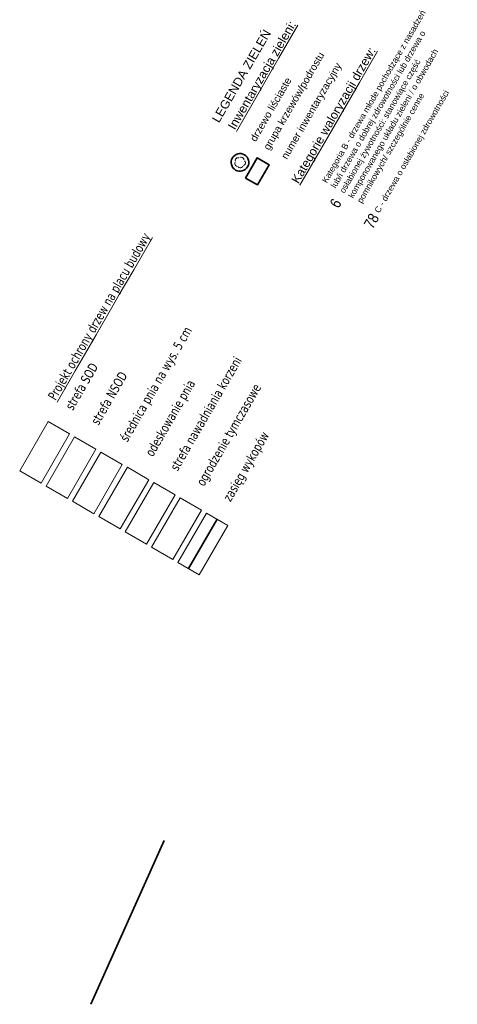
# Model space of a CAD drawing. Extents: x 5477758 to 5478353, y 5918276 to 5918502.
# Tile 126 of 127: x 5478028 to 5478088, y 5918276 to 5918411. Entities that reach past the tile are written whole.
import ezdxf

# ---------------------------------------------------------------- set-up
doc = ezdxf.new("R2010")
doc.units = 0
doc.header["$LTSCALE"] = 0.25
doc.layers.add('@WYMIARY', color=7, linetype='CONTINUOUS', lineweight=5, true_color=0x000000)
doc.layers.add('ZZ_legenda', color=7, linetype='CONTINUOUS', lineweight=13)
doc.layers.add('ZZ_zasięg-wykopów', color=34, linetype='FENCELINE2', lineweight=35)
doc.styles.add('GENERATED_STYLE_2', font='arial.ttf')
doc.styles.add('TAHOMA', font='TAHOMA.TTF', dxfattribs={"width": 0.85})
doc.styles.add('zielen', font='ARIALN.TTF', dxfattribs={"height": 2.5})
doc.linetypes.add('FENCELINE2', pattern='A,0.25,-0.1,[132,ltypeshp.shx,S=0.1,R=0,X=-0.1,Y=0],-0.1,1', length=1.45)

msp = doc.modelspace()

# ---------------------------------------------------------------- hatches: boundary and pattern name
at = {"layer": 'ZZ_legenda', "transparency": 33554671, "extrusion": (0.01838922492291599, 0.03176522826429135, 0.9993261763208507)}
msp.add_hatch(color=252, dxfattribs=at).paths.add_polyline_path([(-1775743.646041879, -7861287.303809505), (-1775743.633223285, -7861287.309632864), (-1775743.619233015, -7861287.311210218), (-1775743.605439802, -7861287.30838687), (-1775743.593194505, -7861287.301439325), (-1775743.583694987, -7861287.291047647), (-1775743.57787163, -7861287.278229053), (-1775743.576294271, -7861287.26423878), (-1775743.57911762, -7861287.25044557), (-1775743.586065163, -7861287.23820027), (-1775743.596456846, -7861287.228700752), (-1775743.609275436, -7861287.222877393), (-1775743.623265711, -7861287.221300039), (-1775743.637058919, -7861287.224123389), (-1775743.64930422, -7861287.231070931), (-1775743.658803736, -7861287.241462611), (-1775743.664627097, -7861287.254281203), (-1775743.666204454, -7861287.268271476), (-1775743.663381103, -7861287.282064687), (-1775743.656433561, -7861287.294309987)])
at = {"layer": 'ZZ_legenda', "lineweight": 13, "transparency": 33554641, "extrusion": (0.01838922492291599, 0.03176522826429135, 0.9993261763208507)}
h = msp.add_hatch(dxfattribs=at)
h.set_pattern_fill('ANSI31', color=61, scale=0.2500000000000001, angle=-90.00000001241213)
h.set_pattern_definition([(314.9999999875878, (-1775765.359125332, -7861313.819614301), (0.5612660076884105, 0.5612660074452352), [])])
h.paths.add_polyline_path([(-1775745.353257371, -7861285.789456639), (-1775745.353257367, -7861288.996734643), (-1775747.243057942, -7861288.99673464), (-1775747.243057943, -7861285.789456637)])

# ---------------------------------------------------------------- linework, layer by layer
at = {"layer": '@WYMIARY', "elevation": 10.18}
for points in [[(5478027.791258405, 5918349.285329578), (5478031.701714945, 5918356.040184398), (5478034.628467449, 5918354.345856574), (5478030.718010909, 5918347.591001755)], [(5478031.408091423, 5918347.191506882), (5478035.318547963, 5918353.946361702), (5478038.245300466, 5918352.252033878), (5478034.334843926, 5918345.497179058)], [(5478035.024924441, 5918345.097684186), (5478038.935380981, 5918351.852539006), (5478041.862133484, 5918350.158211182), (5478037.951676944, 5918343.403356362)], [(5478038.641757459, 5918343.003861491), (5478042.552213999, 5918349.75871631), (5478045.478966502, 5918348.064388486), (5478041.568509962, 5918341.309533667)], [(5478042.258590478, 5918340.910038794), (5478046.169047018, 5918347.664893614), (5478049.095799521, 5918345.97056579), (5478045.185342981, 5918339.215710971)], [(5478045.875423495, 5918338.816216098), (5478049.785880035, 5918345.571070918), (5478052.712632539, 5918343.876743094), (5478048.802175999, 5918337.121888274)], [(5478049.492256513, 5918336.722393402), (5478053.402713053, 5918343.477248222), (5478056.329465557, 5918341.782920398), (5478052.419009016, 5918335.028065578)]]:
    msp.add_lwpolyline(points, close=True, dxfattribs=at)
at = {"layer": 'ZZ_legenda', "color": 252, "transparency": 33554671, "extrusion": (0.01838922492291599, 0.03176522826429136, 0.9993261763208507)}
for p, q in [((5478057.280399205, 5918391.364007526, 11.46166187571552), (5478057.288122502, 5918391.493627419, 11.45739957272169)), ((5478057.317384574, 5918391.239506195, 11.46493876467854), (5478057.280399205, 5918391.364007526, 11.46166187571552)), ((5478057.288122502, 5918391.493627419, 11.45739957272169), (5478057.339626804, 5918391.612808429, 11.45266344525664)), ((5478057.394638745, 5918391.135067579, 11.46683691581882), (5478057.317384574, 5918391.239506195, 11.46493876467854)), ((5478057.352327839, 5918391.877872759, 11.44400421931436), (5478057.387162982, 5918392.002949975, 11.43938741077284)), ((5478057.362282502, 5918391.748394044, 11.44793673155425), (5478057.352327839, 5918391.877872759, 11.44400421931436)), ((5478057.387162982, 5918392.002949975, 11.43938741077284), (5478057.462607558, 5918392.108614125, 11.43464039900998)), ((5478057.462607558, 5918392.108614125, 11.43464039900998), (5478057.569605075, 5918392.182181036, 11.4303330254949)), ((5478057.569605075, 5918392.182181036, 11.4303330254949), (5478057.695313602, 5918392.214820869, 11.42698227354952)), ((5478057.695313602, 5918392.214820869, 11.42698227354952), (5478057.82464368, 5918392.202616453, 11.42499032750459)), ((5478057.960650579, 5918392.222899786, 11.42184284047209), (5478058.080751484, 5918392.272303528, 11.41806240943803)), ((5478058.080751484, 5918392.272303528, 11.41806240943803), (5478058.210530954, 5918392.27776568, 11.41550063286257)), ((5478058.210530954, 5918392.27776568, 11.41550063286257), (5478058.334412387, 5918392.238630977, 11.4144649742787)), ((5478058.334412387, 5918392.238630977, 11.4144649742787), (5478058.437526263, 5918392.159596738, 11.41507974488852)), ((5478058.437526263, 5918392.159596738, 11.41507974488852), (5478058.50749511, 5918392.05014892, 11.41727118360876)), ((5478058.602259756, 5918391.227183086, 11.44168668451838), (5478058.490497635, 5918391.161068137, 11.44584486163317)), ((5478058.50749511, 5918392.05014892, 11.41727118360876), (5478058.535921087, 5918391.923425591, 11.42077620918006)), ((5478058.597322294, 5918391.80037547, 11.42355767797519), (5478058.681503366, 5918391.701430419, 11.42515374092)), ((5478058.684724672, 5918391.327465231, 11.43698156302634), (5478058.602259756, 5918391.227183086, 11.44168668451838)), ((5478058.681503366, 5918391.701430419, 11.42515374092), (5478058.726876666, 5918391.579728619, 11.42818729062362)), ((5478058.727994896, 5918391.449878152, 11.43229422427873), (5478058.684724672, 5918391.327465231, 11.43698156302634)), ((5478058.726876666, 5918391.579728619, 11.42818729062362), (5478058.727994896, 5918391.449878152, 11.43229422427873)), ((5478057.502889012, 5918391.063227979, 11.46712847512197), (5478057.394638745, 5918391.135067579, 11.46683691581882)), ((5478057.629142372, 5918391.032609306, 11.46577847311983), (5478057.502889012, 5918391.063227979, 11.46712847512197)), ((5478057.848646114, 5918390.883233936, 11.46648738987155), (5478057.751146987, 5918390.969096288, 11.46555225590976)), ((5478057.969580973, 5918390.835764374, 11.4657708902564), (5478057.848646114, 5918390.883233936, 11.46648738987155)), ((5478058.099437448, 5918390.832385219, 11.46348873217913), (5478057.969580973, 5918390.835764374, 11.4657708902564)), ((5478058.222627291, 5918390.87350215, 11.45991486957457), (5478058.099437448, 5918390.832385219, 11.46348873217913)), ((5478058.32436494, 5918390.954180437, 11.45547823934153), (5478058.222627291, 5918390.87350215, 11.45991486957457)), ((5478058.392438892, 5918391.0647354, 11.45071139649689), (5478058.32436494, 5918390.954180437, 11.45547823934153))]:
    msp.add_line(p, q, dxfattribs=at)
at = {"layer": 'ZZ_legenda', "color": 61, "lineweight": 35, "transparency": 33554671, "extrusion": (0.01838922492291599, 0.03176522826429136, 0.9993261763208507), "elevation": 288747.734043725}
msp.add_lwpolyline([(-1775745.353257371, -7861285.789456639), (-1775745.353257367, -7861288.996734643), (-1775747.243057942, -7861288.99673464), (-1775747.243057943, -7861285.789456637)], close=True, dxfattribs=at)
at = {"layer": 'ZZ_legenda', "color": 84, "lineweight": 35, "transparency": 33554671, "extrusion": (0.01838922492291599, 0.03176522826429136, 0.9993261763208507)}
msp.add_circle((-1775743.625538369, -7861287.269738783, 288747.7340437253), 1.208978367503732, dxfattribs=at)
at = {"layer": 'ZZ_zasięg-wykopów', "ltscale": 0.05}
msp.add_line((5478054.866089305, 5918342.63008431, 10.18), (5478050.955632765, 5918335.87522949, 10.18), dxfattribs=at)
at = {"layer": 'ZZ_zasięg-wykopów'}
msp.add_line((5478047.613829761, 5918298.569416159, 0.06000000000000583), (5478037.53101833, 5918276.126076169, 0.06000000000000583), dxfattribs=at)

# ---------------------------------------------------------------- texts
at = {"layer": 'ZZ_legenda', "ltscale": 100, "width": 27.68321971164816, "attachment_point": 7, "rotation": 59.932998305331, "style": 'GENERATED_STYLE_2'}
for s, insert, char_height in [('\\pxt9;{\\LInwentaryzacja zieleni:}', (5478057.601486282, 5918395.752139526, 10.18), 1.2), ('Kategoria B - drzewa młode pochodzące z nasadzeń lub/i drzewa o dobrej zdrowotności lub drzewa o osłabionej żywotności: stanowiące część komponowanego układu zieleni / o obwodach pomnikowych/ szczególnie cenne', (5478074.907846, 5918385.761027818, 10.18), 0.83), ('\\pt10.8;LEGENDA ZIELEŃ', (5478055.125386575, 5918396.894123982, 10.18), 1.2), ('\\pxt9;{\\LKategorie waloryzacji drzew:}', (5478066.325082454, 5918388.373822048, 10.18), 1.2), ('\\pt9;grupa krzewów/podrostu', (5478062.245695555, 5918393.01295027, 10.18), 1), ('\\pxt9;numer inwentaryzacyjny', (5478064.700956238, 5918391.751240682, 10.18), 1), ('\\pt9;drzewo liściaste', (5478060.168667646, 5918394.316578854, 10.18), 1), ('\\pxt9.759036;{\\fArial|b0|i0|c238|p34;C - drzewa o osłabionej zdrowotności}', (5478077.306964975, 5918384.422668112, 10.18), 0.83)]:
    msp.add_mtext(s, dxfattribs=dict(at, insert=insert, char_height=char_height))
at = {"layer": 'ZZ_legenda', "transparency": 33554671, "char_height": 1.3, "attachment_point": 1, "style": 'TAHOMA'}
for s, insert, width, rotation in [('{\\LProjekt ochrony drzew na placu budowy}', (5478031.574008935, 5918359.498216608, 10.18), 41.76611245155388, 59.93299830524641), ('średnica pnia na wys. 5 cm', (5478041.422217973, 5918353.796984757, 10.18), 31.28044736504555, 59.93299830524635), ('strefa nawadniania korzeni', (5478048.323281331, 5918349.801886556, 10.18), 31.28044736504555, 59.93299830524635), ('strefa SOD', (5478033.943605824, 5918358.126432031, 10.18), 31.28044736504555, 59.93299830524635), ('strefa NSOD', (5478037.46483271, 5918356.087956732, 10.18), 31.28044736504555, 59.93299830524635), ('odeskowanie pnia', (5478044.917124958, 5918351.773746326, 10.18), 31.28044736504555, 59.93299830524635), ('ogrodzenie tymczasowe', (5478051.920389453, 5918347.718576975, 10.18), 31.28044736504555, 59.93299830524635), ('zasięg wykopów', (5478055.573591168, 5918345.603700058, 10.18), 31.28044736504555, 59.93299830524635)]:
    msp.add_mtext(s, dxfattribs=dict(at, insert=insert, width=width, rotation=rotation))
at = {"layer": 'ZZ_legenda', "color": 5, "transparency": 33554671, "insert": (5478070.208487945, 5918385.928242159, 0.06000000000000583), "char_height": 1.5, "width": 2.064561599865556, "attachment_point": 1, "rotation": 59.93299830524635, "style": 'zielen'}
msp.add_mtext('6', dxfattribs=at)
at = {"layer": 'ZZ_legenda', "color": 30, "true_color": 0xf8991e, "transparency": 33554671, "insert": (5478074.885284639, 5918383.088228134, 0.06000000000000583), "char_height": 1.5, "width": 2.064561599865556, "attachment_point": 1, "rotation": 59.93299830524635, "style": 'zielen'}
msp.add_mtext('78', dxfattribs=at)

doc.saveas('drawing.dxf')
